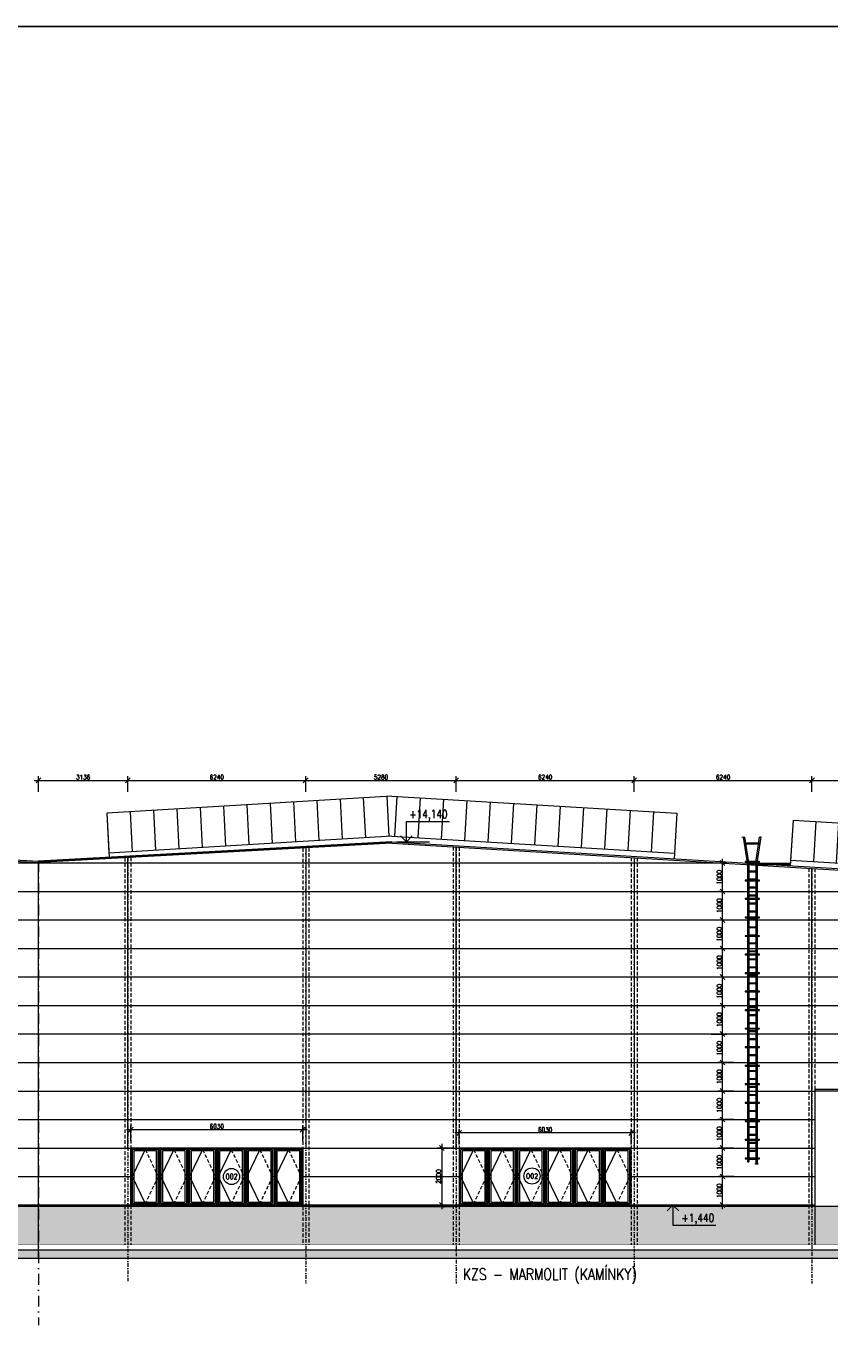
# Model space of a CAD drawing. Header units: millimetres. Extents: x -485339 to 350584, y -2181201 to -313328.
# Tile 23 of 115: x -281744 to -253566, y -976170 to -929891. Entities that reach past the tile are written whole.
import ezdxf
from ezdxf.enums import TextEntityAlignment as Align

# ---------------------------------------------------------------- set-up
doc = ezdxf.new("R2010")
doc.units = ezdxf.units.MM
doc.header["$LTSCALE"] = 10
doc.linetypes.add('DASHDOT', pattern=[25.4, 12.7, -6.35, 0, -6.35])
doc.linetypes.add('ČÁRKOVANÁ', pattern=[19.05, 12.7, -6.35])
doc.layers.get('Defpoints').update_dxf_attribs({"color": 201})
for name, color, linetype, lineweight in [('N_dveře', 10, 'Continuous', 18), ('N_kóty', 10, 'Continuous', 18), ('N_okna', 10, 'Continuous', 18), ('N_popis_fasáda', 212, 'Continuous', 18), ('N_popis_otvory', 10, 'Continuous', 18), ('N_čáry_obv.plášt', 212, 'Continuous', 18), ('N_čáry_plné', 10, 'Continuous', 18), ('N_šrary', 10, 'Continuous', 18), ('St_kóty_výškové', 132, 'Continuous', 18), ('St_sloupy_opláštění_pohled', 25, 'ČÁRKOVANÁ', 18), ('St_čáry_obrys', 5, 'Continuous', 35), ('St_čáry_plné', 250, 'Continuous', 18), ('St_šrafy', 250, 'Continuous', 18)]:
    doc.layers.add(name, color=color, linetype=linetype, lineweight=lineweight)
doc.layers.add('St_plocha_místn', color=140, linetype='Continuous', lineweight=18, plot=False)
doc.styles.add('ROMANS', font='romans.shx', dxfattribs={"width": 0.8})
doc.styles.get("Standard").update_dxf_attribs({"font": 'simplex.shx', "width": 0.8})
doc.dimstyles.new('stavebníM100', dxfattribs={"dimtxt": 165, "dimasz": 170, "dimexe": 150, "dimexo": 100, "dimgap": 30, "dimtad": 1, "dimdec": 0, "dimtxsty": 'Standard', "dimblk": 'OBLIQUE', "dimcen": -2.5, "dimdle": 150, "dimclrd": 256, "dimclre": 256, "dimclrt": 256, "dimadec": 4, "dimazin": 0, "dimtfac": 1, "dimtdec": 0, "dimtmove": 2, "dimatfit": 3, "dimldrblk": 'OBLIQUE', "dimfxl": 400, "dimfxlon": 1, "dimlwd": -1, "dimlwe": -1, "dimarcsym": 0})

# ---------------------------------------------------------------- blocks, each defined once
blk = doc.blocks.new('*U94')
at = {"layer": 'St_čáry_plné'}
for points in [[(-125, 15), (125, 15)], [(-125, -15), (125, -15)]]:
    blk.add_lwpolyline(points, dxfattribs=at)
blk = doc.blocks.new('*U93')
at = {"layer": 'St_čáry_plné'}
for p in [(0, 10360), (0, 10080), (0, 9800), (0, 9520), (0, 9240), (0, 8960), (0, 8680), (0, 8400), (0, 8120), (0, 7840), (0, 7560), (0, 7280), (0, 7000), (0, 6720), (0, 6440), (0, 6160), (0, 5880), (0, 5600), (0, 5320), (0, 5040), (0, 4760), (0, 4480), (0, 4200), (0, 3920), (0, 3640), (0, 3360), (0, 3080), (0, 2800), (0, 2520), (0, 2240), (0, 1960), (0, 1680), (0, 1400), (0, 1120), (0, 840), (0, 560), (0, 280), (0, 0)]:
    blk.add_blockref('*U94', p, dxfattribs=at)
blk = doc.blocks.new('*U96')
at = {"layer": 'St_čáry_plné'}
blk.add_lwpolyline([(-250, -11), (250, -11), (250, 11), (-250, 11)], close=True, dxfattribs=at)
blk = doc.blocks.new('*U95')
at = {"layer": 'St_čáry_plné'}
for p in [(0, 0), (0, -650), (0, -1300), (0, -1950), (0, -2600), (0, -3250), (0, -3900), (0, -4550), (0, -5200), (0, -5850), (0, -6500), (0, -7150), (0, -7800), (0, -8450), (0, -9100), (0, -9750), (0, -10400), (0, -11050)]:
    blk.add_blockref('*U96', p, dxfattribs=at)
blk = doc.blocks.new('*U92')
at = {"layer": 'St_čáry_plné'}
for points in [[(-306, 855), (-257, 862)], [(-175, -40), (-306, 855)], [(-125, -36), (-257, 862)], [(125, -36), (257, 862)], [(175, -40), (306, 855)], [(306, 855), (257, 862)], [(-175, -40), (-175, -10536)], [(-125, -36), (-125, -10536)], [(125, -36), (125, -10590)], [(175, -36), (175, -10590)], [(-175, -10536), (-125, -10536)], [(125, -10590), (175, -10590)]]:
    blk.add_lwpolyline(points, dxfattribs=at)
blk.add_lwpolyline([(111, -10590), (189, -10590), (189, -10619), (111, -10619)], close=True, dxfattribs=at)
for name, p in [('*U95', (0, 639)), ('*U93', (0, -10423))]:
    blk.add_blockref(name, p, dxfattribs=at)
blk = doc.blocks.new('*U1221')
at = {"layer": 'N_okna'}
blk.add_lwpolyline([(0, 0), (-7, -1403)], dxfattribs=at)
blk = doc.blocks.new('*U1220')
at = {"layer": 'N_okna', "rotation": 3.440080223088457}
for p in [(-271561, -957050), (-270742, -957001), (-269924, -956951), (-269105, -956902), (-278927, -957493), (-278109, -957443), (-277290, -957394), (-276472, -957345), (-275653, -957296), (-274835, -957247), (-274016, -957197), (-273198, -957148), (-272379, -957099)]:
    blk.add_blockref('*U1221', p, dxfattribs=at)
blk = doc.blocks.new('*U1223')
at = {"layer": 'N_okna'}
blk.add_lwpolyline([(0, 0), (-7, 1403)], dxfattribs=at)
blk = doc.blocks.new('*U1222')
at = {"layer": 'N_okna', "rotation": 176.5599197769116}
for p in [(-268750, -956902), (-267931, -956951), (-267113, -957001), (-266294, -957050), (-265476, -957099), (-264657, -957148), (-263839, -957197), (-263020, -957247), (-262202, -957296), (-261383, -957345), (-260565, -957394), (-259746, -957443), (-258927, -957493)]:
    blk.add_blockref('*U1223', p, dxfattribs=at)
blk = doc.blocks.new('*U1229')
at = {"layer": 'N_okna'}
blk.add_lwpolyline([(0, 0), (0, -1400)], dxfattribs=at)
blk = doc.blocks.new('*U1228')
at = {"layer": 'N_okna', "rotation": 356.5599197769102}
for p in [(-254850, -957738), (-254052, -957786), (-253253, -957834), (-252455, -957882), (-251656, -957930), (-250858, -957978), (-250059, -958026), (-249260, -958074), (-248462, -958122), (-247663, -958170), (-246865, -958218), (-246066, -958266), (-245268, -958314), (-244469, -958362), (-243671, -958410)]:
    blk.add_blockref('*U1229', p, dxfattribs=at)
blk = doc.blocks.new('*U164')
at = {"color": 0, "linetype": 'ByBlock', "lineweight": -2}
blk.add_line((3, 0), (-7, 0), dxfattribs=at)
for points in [[(0, 0), (0, -6.12), (0, -6.12), (-13, -6.12)], [(1.75, -1.75), (0, 0), (-1.75, -1.75)]]:
    blk.add_lwpolyline(points, dxfattribs=at)
at = {"color": 0, "linetype": 'ByBlock', "lineweight": -2, "style": 'ROMANS', "width": 0.8}
blk.add_attdef('VYSKA', text='', height=2.5, dxfattribs=at).set_placement((-3.45, -2.62), align=Align.TOP_RIGHT)
blk.add_attdef('POPIS_001', text='', height=2.5, dxfattribs=at).set_placement((-12.5, -7.13), align=Align.TOP_LEFT)
blk = doc.blocks.new('*U165')
at = {"color": 0, "linetype": 'ByBlock', "lineweight": -2}
blk.add_line((3, 0), (-7, 0), dxfattribs=at)
for points in [[(0, 0), (0, 6.12), (0, 6.12), (-13, 6.12)], [(1.75, 1.75), (0, 0), (-1.75, 1.75)]]:
    blk.add_lwpolyline(points, dxfattribs=at)
at = {"color": 0, "linetype": 'ByBlock', "lineweight": -2, "style": 'ROMANS', "width": 0.8}
blk.add_attdef('VYSKA', text='', height=2.5, dxfattribs=at).set_placement((-3.45, 9.62), align=Align.TOP_RIGHT)
blk.add_attdef('POPIS_001', text='', height=2.5, dxfattribs=at).set_placement((-12.5, 5.12), align=Align.TOP_LEFT)
blk = doc.blocks.new('G$C93397BA7')
at = {"layer": 'N_okna'}
for p, q in [((1005, 0), (0, 0)), ((0, 0), (0, -2000)), ((2010, 0), (1005, 0)), ((1005, 0), (1005, -2000)), ((1005, -2000), (1005, 0)), ((3015, 0), (2010, 0)), ((2010, 0), (2010, -2000)), ((2010, -2000), (2010, 0)), ((4020, 0), (3015, 0)), ((3015, 0), (3015, -2000)), ((3015, -2000), (3015, 0)), ((5025, 0), (4020, 0)), ((4020, 0), (4020, -2000)), ((4020, -2000), (4020, 0)), ((6030, 0), (5025, 0)), ((5025, 0), (5025, -2000)), ((5025, -2000), (5025, 0)), ((6030, -2000), (6030, 0)), ((502.5, -50), (50.25, -1000)), ((954.75, -50), (50.25, -50)), ((50.25, -50), (50.25, -1950)), ((904.5, -100), (100.5, -100)), ((100.5, -100), (100.5, -1900)), ((904.5, -1900), (904.5, -100)), ((954.75, -1950), (954.75, -50)), ((1507.5, -50), (1055.25, -1000)), ((1959.75, -50), (1055.25, -50)), ((1055.25, -50), (1055.25, -1950)), ((1909.5, -100), (1105.5, -100)), ((1105.5, -100), (1105.5, -1900)), ((1909.5, -1900), (1909.5, -100)), ((1959.75, -1950), (1959.75, -50)), ((2512.5, -50), (2060.25, -1000)), ((2964.75, -50), (2060.25, -50)), ((2060.25, -50), (2060.25, -1950)), ((2914.5, -100), (2110.5, -100)), ((2110.5, -100), (2110.5, -1900)), ((2914.5, -1900), (2914.5, -100)), ((2964.75, -1950), (2964.75, -50)), ((3517.5, -50), (3065.25, -1000)), ((3969.75, -50), (3065.25, -50)), ((3065.25, -50), (3065.25, -1950)), ((3919.5, -100), (3115.5, -100)), ((3115.5, -100), (3115.5, -1900)), ((3919.5, -1900), (3919.5, -100)), ((3969.75, -1950), (3969.75, -50)), ((4522.5, -50), (4070.25, -1000)), ((4974.75, -50), (4070.25, -50)), ((4070.25, -50), (4070.25, -1950)), ((4924.5, -100), (4120.5, -100)), ((4120.5, -100), (4120.5, -1900)), ((4924.5, -1900), (4924.5, -100)), ((4974.75, -1950), (4974.75, -50)), ((5527.5, -50), (5075.25, -1000)), ((5979.75, -50), (5075.25, -50)), ((5075.25, -50), (5075.25, -1950)), ((5929.5, -100), (5125.5, -100)), ((5125.5, -100), (5125.5, -1900)), ((5929.5, -1900), (5929.5, -100)), ((5979.75, -1950), (5979.75, -50)), ((50.25, -1000), (502.5, -1950)), ((1055.25, -1000), (1507.5, -1950)), ((2060.25, -1000), (2512.5, -1950)), ((3065.25, -1000), (3517.5, -1950)), ((4070.25, -1000), (4522.5, -1950)), ((5075.25, -1000), (5527.5, -1950)), ((0, -2000), (1005, -2000)), ((50.25, -1950), (954.75, -1950)), ((100.5, -1900), (904.5, -1900)), ((1005, -2000), (2010, -2000)), ((1055.25, -1950), (1959.75, -1950)), ((1105.5, -1900), (1909.5, -1900)), ((2010, -2000), (3015, -2000)), ((2060.25, -1950), (2964.75, -1950)), ((2110.5, -1900), (2914.5, -1900)), ((3015, -2000), (4020, -2000)), ((3065.25, -1950), (3969.75, -1950)), ((3115.5, -1900), (3919.5, -1900)), ((4020, -2000), (5025, -2000)), ((4070.25, -1950), (4974.75, -1950)), ((4120.5, -1900), (4924.5, -1900)), ((5025, -2000), (6030, -2000)), ((5075.25, -1950), (5979.75, -1950)), ((5125.5, -1900), (5929.5, -1900))]:
    blk.add_line(p, q, dxfattribs=at)
at = {"layer": 'N_okna', "linetype": 'ČÁRKOVANÁ'}
for p, q in [((502.5, -50), (954.75, -1000)), ((1507.5, -50), (1959.75, -1000)), ((2512.5, -50), (2964.75, -1000)), ((3517.5, -50), (3969.75, -1000)), ((4522.5, -50), (4974.75, -1000)), ((5527.5, -50), (5979.75, -1000)), ((954.75, -1000), (502.5, -1950)), ((1959.75, -1000), (1507.5, -1950)), ((2964.75, -1000), (2512.5, -1950)), ((3969.75, -1000), (3517.5, -1950)), ((4974.75, -1000), (4522.5, -1950)), ((5979.75, -1000), (5527.5, -1950))]:
    blk.add_line(p, q, dxfattribs=at)
blk = doc.blocks.new('_OBLIQUE')
at = {"color": 0, "linetype": 'ByBlock'}
blk.add_line((-0.5, -0.5), (0.5, 0.5), dxfattribs=at)
blk = doc.blocks.new('*D2186')
at = {"layer": 'Defpoints', "color": 0, "transparency": 16777216}
for p in [(-278185, -956341), (-281321, -959176), (-278185, -959049)]:
    blk.add_point(p, dxfattribs=at)
at = {"layer": 'N_popis_fasáda', "transparency": 16777216}
for p, q in [((-281471, -956341), (-278035, -956341)), ((-281321, -956741), (-281321, -956191)), ((-278185, -956741), (-278185, -956191))]:
    blk.add_line(p, q, dxfattribs=at)
at = {"layer": 'N_popis_fasáda', "linetype": 'ByBlock', "transparency": 16777216, "xscale": 170, "yscale": 170, "zscale": 170, "rotation": 180}
blk.add_blockref('_OBLIQUE', (-281321, -956341), dxfattribs=at)
at = {"layer": 'N_popis_fasáda', "linetype": 'ByBlock', "transparency": 16777216, "xscale": 170, "yscale": 170, "zscale": 170}
blk.add_blockref('_OBLIQUE', (-278185, -956341), dxfattribs=at)
at = {"layer": 'N_popis_fasáda', "transparency": 16777216, "insert": (-279753, -956229), "char_height": 165, "attachment_point": 5}
blk.add_mtext('3136', dxfattribs=at)
blk = doc.blocks.new('*D2187')
at = {"layer": 'Defpoints', "color": 0, "transparency": 16777216}
for p in [(-271945, -956341), (-271945, -958710), (-278185, -959049)]:
    blk.add_point(p, dxfattribs=at)
at = {"layer": 'N_popis_fasáda', "transparency": 16777216}
for p, q in [((-278335, -956341), (-271795, -956341)), ((-278185, -956741), (-278185, -956191)), ((-271945, -956741), (-271945, -956191))]:
    blk.add_line(p, q, dxfattribs=at)
at = {"layer": 'N_popis_fasáda', "linetype": 'ByBlock', "transparency": 16777216, "xscale": 170, "yscale": 170, "zscale": 170, "rotation": 180}
blk.add_blockref('_OBLIQUE', (-278185, -956341), dxfattribs=at)
at = {"layer": 'N_popis_fasáda', "linetype": 'ByBlock', "transparency": 16777216, "xscale": 170, "yscale": 170, "zscale": 170}
blk.add_blockref('_OBLIQUE', (-271945, -956341), dxfattribs=at)
at = {"layer": 'N_popis_fasáda', "transparency": 16777216, "insert": (-275065, -956229), "char_height": 165, "attachment_point": 5}
blk.add_mtext('6240', dxfattribs=at)
blk = doc.blocks.new('*D2188')
at = {"layer": 'Defpoints', "color": 0, "transparency": 16777216}
for p in [(-266665, -956341), (-271945, -958710), (-266665, -958680)]:
    blk.add_point(p, dxfattribs=at)
at = {"layer": 'N_popis_fasáda', "transparency": 16777216}
for p, q in [((-272095, -956341), (-266515, -956341)), ((-271945, -956741), (-271945, -956191)), ((-266665, -956741), (-266665, -956191))]:
    blk.add_line(p, q, dxfattribs=at)
at = {"layer": 'N_popis_fasáda', "linetype": 'ByBlock', "transparency": 16777216, "xscale": 170, "yscale": 170, "zscale": 170, "rotation": 180}
blk.add_blockref('_OBLIQUE', (-271945, -956341), dxfattribs=at)
at = {"layer": 'N_popis_fasáda', "linetype": 'ByBlock', "transparency": 16777216, "xscale": 170, "yscale": 170, "zscale": 170}
blk.add_blockref('_OBLIQUE', (-266665, -956341), dxfattribs=at)
at = {"layer": 'N_popis_fasáda', "transparency": 16777216, "insert": (-269305, -956229), "char_height": 165, "attachment_point": 5}
blk.add_mtext('5280', dxfattribs=at)
blk = doc.blocks.new('*D2189')
at = {"layer": 'Defpoints', "color": 0, "transparency": 16777216}
for p in [(-260425, -956341), (-266665, -958680), (-260425, -959056)]:
    blk.add_point(p, dxfattribs=at)
at = {"layer": 'N_popis_fasáda', "transparency": 16777216}
for p, q in [((-266815, -956341), (-260275, -956341)), ((-266665, -956741), (-266665, -956191)), ((-260425, -956741), (-260425, -956191))]:
    blk.add_line(p, q, dxfattribs=at)
at = {"layer": 'N_popis_fasáda', "linetype": 'ByBlock', "transparency": 16777216, "xscale": 170, "yscale": 170, "zscale": 170, "rotation": 180}
blk.add_blockref('_OBLIQUE', (-266665, -956341), dxfattribs=at)
at = {"layer": 'N_popis_fasáda', "linetype": 'ByBlock', "transparency": 16777216, "xscale": 170, "yscale": 170, "zscale": 170}
blk.add_blockref('_OBLIQUE', (-260425, -956341), dxfattribs=at)
at = {"layer": 'N_popis_fasáda', "transparency": 16777216, "insert": (-263545, -956229), "char_height": 165, "attachment_point": 5}
blk.add_mtext('6240', dxfattribs=at)
blk = doc.blocks.new('*D2190')
at = {"layer": 'Defpoints', "color": 0, "transparency": 16777216}
for p in [(-254185, -956341), (-260425, -959056), (-254185, -959431)]:
    blk.add_point(p, dxfattribs=at)
at = {"layer": 'N_popis_fasáda', "transparency": 16777216}
for p, q in [((-260575, -956341), (-254035, -956341)), ((-260425, -956741), (-260425, -956191)), ((-254185, -956741), (-254185, -956191))]:
    blk.add_line(p, q, dxfattribs=at)
at = {"layer": 'N_popis_fasáda', "linetype": 'ByBlock', "transparency": 16777216, "xscale": 170, "yscale": 170, "zscale": 170, "rotation": 180}
blk.add_blockref('_OBLIQUE', (-260425, -956341), dxfattribs=at)
at = {"layer": 'N_popis_fasáda', "linetype": 'ByBlock', "transparency": 16777216, "xscale": 170, "yscale": 170, "zscale": 170}
blk.add_blockref('_OBLIQUE', (-254185, -956341), dxfattribs=at)
at = {"layer": 'N_popis_fasáda', "transparency": 16777216, "insert": (-257305, -956229), "char_height": 165, "attachment_point": 5}
blk.add_mtext('6240', dxfattribs=at)
blk = doc.blocks.new('*D2191')
at = {"layer": 'Defpoints', "color": 0, "transparency": 16777216}
for p in [(-248565, -956341), (-254185, -959431), (-248565, -959768)]:
    blk.add_point(p, dxfattribs=at)
at = {"layer": 'N_popis_fasáda', "transparency": 16777216}
for p, q in [((-254335, -956341), (-248415, -956341)), ((-254185, -956741), (-254185, -956191)), ((-248565, -956741), (-248565, -956191))]:
    blk.add_line(p, q, dxfattribs=at)
at = {"layer": 'N_popis_fasáda', "linetype": 'ByBlock', "transparency": 16777216, "xscale": 170, "yscale": 170, "zscale": 170, "rotation": 180}
blk.add_blockref('_OBLIQUE', (-254185, -956341), dxfattribs=at)
at = {"layer": 'N_popis_fasáda', "linetype": 'ByBlock', "transparency": 16777216, "xscale": 170, "yscale": 170, "zscale": 170}
blk.add_blockref('_OBLIQUE', (-248565, -956341), dxfattribs=at)
at = {"layer": 'N_popis_fasáda', "transparency": 16777216, "insert": (-251375, -956229), "char_height": 165, "attachment_point": 5}
blk.add_mtext('5620', dxfattribs=at)
blk = doc.blocks.new('*D2195')
at = {"layer": 'Defpoints', "color": 0, "transparency": 16777216}
for p in [(-257325, -970239), (-254080, -970239), (-254080, -971239)]:
    blk.add_point(p, dxfattribs=at)
at = {"layer": 'N_popis_fasáda', "transparency": 16777216}
for p, q in [((-256925, -970239), (-257475, -970239)), ((-257325, -971389), (-257325, -970089)), ((-256925, -971239), (-257475, -971239))]:
    blk.add_line(p, q, dxfattribs=at)
at = {"layer": 'N_popis_fasáda', "linetype": 'ByBlock', "transparency": 16777216, "xscale": 170, "yscale": 170, "zscale": 170}
for p, rotation in [((-257325, -970239), 90), ((-257325, -971239), 270)]:
    blk.add_blockref('_OBLIQUE', p, dxfattribs=dict(at, rotation=rotation))
at = {"layer": 'N_popis_fasáda', "transparency": 16777216, "insert": (-257437, -970739), "char_height": 165, "attachment_point": 5, "rotation": 90}
blk.add_mtext('1000', dxfattribs=at)
blk = doc.blocks.new('*D2196')
at = {"layer": 'Defpoints', "color": 0, "transparency": 16777216}
for p in [(-257325, -969239), (-254080, -969239), (-254080, -970239)]:
    blk.add_point(p, dxfattribs=at)
at = {"layer": 'N_popis_fasáda', "transparency": 16777216}
for p, q in [((-257325, -970389), (-257325, -969089)), ((-256925, -969239), (-257475, -969239)), ((-256925, -970239), (-257475, -970239))]:
    blk.add_line(p, q, dxfattribs=at)
at = {"layer": 'N_popis_fasáda', "linetype": 'ByBlock', "transparency": 16777216, "xscale": 170, "yscale": 170, "zscale": 170}
for p, rotation in [((-257325, -969239), 90), ((-257325, -970239), 270)]:
    blk.add_blockref('_OBLIQUE', p, dxfattribs=dict(at, rotation=rotation))
at = {"layer": 'N_popis_fasáda', "transparency": 16777216, "insert": (-257437, -969739), "char_height": 165, "attachment_point": 5, "rotation": 90}
blk.add_mtext('1000', dxfattribs=at)
blk = doc.blocks.new('*D2197')
at = {"layer": 'Defpoints', "color": 0, "transparency": 16777216}
for p in [(-257381, -959239), (-257325, -959239), (-257325, -960239)]:
    blk.add_point(p, dxfattribs=at)
at = {"layer": 'N_popis_fasáda', "transparency": 16777216}
for p, q in [((-257325, -960389), (-257325, -959089)), ((-257325, -959239), (-257175, -959239)), ((-257425, -960239), (-257475, -960239))]:
    blk.add_line(p, q, dxfattribs=at)
at = {"layer": 'N_popis_fasáda', "linetype": 'ByBlock', "transparency": 16777216, "xscale": 170, "yscale": 170, "zscale": 170}
for p, rotation in [((-257325, -959239), 90), ((-257325, -960239), 270)]:
    blk.add_blockref('_OBLIQUE', p, dxfattribs=dict(at, rotation=rotation))
at = {"layer": 'N_popis_fasáda', "transparency": 16777216, "insert": (-257437, -959739), "char_height": 165, "attachment_point": 5, "rotation": 90}
blk.add_mtext('1000', dxfattribs=at)
blk = doc.blocks.new('*D2247')
at = {"layer": 'Defpoints', "color": 0, "transparency": 16777216}
for p in [(-266560, -968711), (-266560, -969239), (-260530, -969239)]:
    blk.add_point(p, dxfattribs=at)
at = {"layer": 'N_kóty', "transparency": 16777216}
for p, q in [((-266560, -969111), (-266560, -968561)), ((-260530, -969111), (-260530, -968561)), ((-260380, -968711), (-266710, -968711))]:
    blk.add_line(p, q, dxfattribs=at)
at = {"layer": 'N_kóty', "linetype": 'ByBlock', "transparency": 16777216, "xscale": 170, "yscale": 170, "zscale": 170, "rotation": 180}
blk.add_blockref('_OBLIQUE', (-266560, -968711), dxfattribs=at)
at = {"layer": 'N_kóty', "linetype": 'ByBlock', "transparency": 16777216, "xscale": 170, "yscale": 170, "zscale": 170}
blk.add_blockref('_OBLIQUE', (-260530, -968711), dxfattribs=at)
at = {"layer": 'N_kóty', "transparency": 16777216, "insert": (-263545, -968599), "char_height": 165, "attachment_point": 5}
blk.add_mtext('6030', dxfattribs=at)
blk = doc.blocks.new('*D2248')
at = {"layer": 'Defpoints', "color": 0, "transparency": 16777216}
for p in [(-264545, -969239), (-267172, -971239), (-264545, -971239)]:
    blk.add_point(p, dxfattribs=at)
at = {"layer": 'N_kóty', "transparency": 16777216}
for p, q in [((-267172, -969089), (-267172, -971389)), ((-266772, -969239), (-267322, -969239)), ((-266772, -971239), (-267322, -971239))]:
    blk.add_line(p, q, dxfattribs=at)
at = {"layer": 'N_kóty', "linetype": 'ByBlock', "transparency": 16777216, "xscale": 170, "yscale": 170, "zscale": 170}
for p, rotation in [((-267172, -969239), 90), ((-267172, -971239), 270)]:
    blk.add_blockref('_OBLIQUE', p, dxfattribs=dict(at, rotation=rotation))
at = {"layer": 'N_kóty', "transparency": 16777216, "insert": (-267285, -970239), "char_height": 165, "attachment_point": 5, "rotation": 90}
blk.add_mtext('2000', dxfattribs=at)
blk = doc.blocks.new('*D2249')
at = {"layer": 'Defpoints', "color": 0, "transparency": 16777216}
for p in [(-272050, -968593), (-278080, -969239), (-272050, -969239)]:
    blk.add_point(p, dxfattribs=at)
at = {"layer": 'N_kóty', "transparency": 16777216}
for p, q in [((-278230, -968593), (-271900, -968593)), ((-278080, -968993), (-278080, -968443)), ((-272050, -968993), (-272050, -968443))]:
    blk.add_line(p, q, dxfattribs=at)
at = {"layer": 'N_kóty', "linetype": 'ByBlock', "transparency": 16777216, "xscale": 170, "yscale": 170, "zscale": 170, "rotation": 180}
blk.add_blockref('_OBLIQUE', (-278080, -968593), dxfattribs=at)
at = {"layer": 'N_kóty', "linetype": 'ByBlock', "transparency": 16777216, "xscale": 170, "yscale": 170, "zscale": 170}
blk.add_blockref('_OBLIQUE', (-272050, -968593), dxfattribs=at)
at = {"layer": 'N_kóty', "transparency": 16777216, "insert": (-275065, -968480), "char_height": 165, "attachment_point": 5}
blk.add_mtext('6030', dxfattribs=at)
blk = doc.blocks.new('*D2618')
at = {"layer": 'Defpoints', "color": 0, "transparency": 16777216}
for p in [(-257325, -968239), (-254080, -968239), (-254080, -969239)]:
    blk.add_point(p, dxfattribs=at)
at = {"layer": 'N_popis_fasáda', "transparency": 16777216}
for p, q in [((-257325, -969389), (-257325, -968089)), ((-256925, -968239), (-257475, -968239)), ((-256925, -969239), (-257475, -969239))]:
    blk.add_line(p, q, dxfattribs=at)
at = {"layer": 'N_popis_fasáda', "linetype": 'ByBlock', "transparency": 16777216, "xscale": 170, "yscale": 170, "zscale": 170}
for p, rotation in [((-257325, -968239), 90), ((-257325, -969239), 270)]:
    blk.add_blockref('_OBLIQUE', p, dxfattribs=dict(at, rotation=rotation))
at = {"layer": 'N_popis_fasáda', "transparency": 16777216, "insert": (-257437, -968739), "char_height": 165, "attachment_point": 5, "rotation": 90}
blk.add_mtext('1000', dxfattribs=at)
blk = doc.blocks.new('*D2619')
at = {"layer": 'Defpoints', "color": 0, "transparency": 16777216}
for p in [(-257325, -967239), (-254290, -967239), (-254080, -968239)]:
    blk.add_point(p, dxfattribs=at)
at = {"layer": 'N_popis_fasáda', "transparency": 16777216}
for p, q in [((-256925, -967239), (-257475, -967239)), ((-257325, -968389), (-257325, -967089)), ((-256925, -968239), (-257475, -968239))]:
    blk.add_line(p, q, dxfattribs=at)
at = {"layer": 'N_popis_fasáda', "linetype": 'ByBlock', "transparency": 16777216, "xscale": 170, "yscale": 170, "zscale": 170}
for p, rotation in [((-257325, -967239), 90), ((-257325, -968239), 270)]:
    blk.add_blockref('_OBLIQUE', p, dxfattribs=dict(at, rotation=rotation))
at = {"layer": 'N_popis_fasáda', "transparency": 16777216, "insert": (-257437, -967739), "char_height": 165, "attachment_point": 5, "rotation": 90}
blk.add_mtext('1000', dxfattribs=at)
blk = doc.blocks.new('*D2620')
at = {"layer": 'Defpoints', "color": 0, "transparency": 16777216}
for p in [(-257325, -966239), (-254290, -966239), (-254290, -967239)]:
    blk.add_point(p, dxfattribs=at)
at = {"layer": 'N_popis_fasáda', "transparency": 16777216}
for p, q in [((-256925, -966239), (-257475, -966239)), ((-257325, -967389), (-257325, -966089)), ((-256925, -967239), (-257475, -967239))]:
    blk.add_line(p, q, dxfattribs=at)
at = {"layer": 'N_popis_fasáda', "linetype": 'ByBlock', "transparency": 16777216, "xscale": 170, "yscale": 170, "zscale": 170}
for p, rotation in [((-257325, -966239), 90), ((-257325, -967239), 270)]:
    blk.add_blockref('_OBLIQUE', p, dxfattribs=dict(at, rotation=rotation))
at = {"layer": 'N_popis_fasáda', "transparency": 16777216, "insert": (-257437, -966739), "char_height": 165, "attachment_point": 5, "rotation": 90}
blk.add_mtext('1000', dxfattribs=at)
blk = doc.blocks.new('*D2621')
at = {"layer": 'Defpoints', "color": 0, "transparency": 16777216}
for p in [(-261763, -965239), (-257325, -965239), (-254290, -966239)]:
    blk.add_point(p, dxfattribs=at)
at = {"layer": 'N_popis_fasáda', "transparency": 16777216}
for p, q in [((-257725, -965239), (-257175, -965239)), ((-257325, -966389), (-257325, -965089)), ((-256925, -966239), (-257475, -966239))]:
    blk.add_line(p, q, dxfattribs=at)
at = {"layer": 'N_popis_fasáda', "linetype": 'ByBlock', "transparency": 16777216, "xscale": 170, "yscale": 170, "zscale": 170}
for p, rotation in [((-257325, -965239), 90), ((-257325, -966239), 270)]:
    blk.add_blockref('_OBLIQUE', p, dxfattribs=dict(at, rotation=rotation))
at = {"layer": 'N_popis_fasáda', "transparency": 16777216, "insert": (-257437, -965739), "char_height": 165, "attachment_point": 5, "rotation": 90}
blk.add_mtext('1000', dxfattribs=at)
blk = doc.blocks.new('*D2622')
at = {"layer": 'Defpoints', "color": 0, "transparency": 16777216}
for p in [(-261763, -964239), (-257325, -964239), (-261763, -965239)]:
    blk.add_point(p, dxfattribs=at)
at = {"layer": 'N_popis_fasáda', "transparency": 16777216}
for p, q in [((-257725, -964239), (-257175, -964239)), ((-257325, -965389), (-257325, -964089)), ((-257725, -965239), (-257175, -965239))]:
    blk.add_line(p, q, dxfattribs=at)
at = {"layer": 'N_popis_fasáda', "linetype": 'ByBlock', "transparency": 16777216, "xscale": 170, "yscale": 170, "zscale": 170}
for p, rotation in [((-257325, -964239), 90), ((-257325, -965239), 270)]:
    blk.add_blockref('_OBLIQUE', p, dxfattribs=dict(at, rotation=rotation))
at = {"layer": 'N_popis_fasáda', "transparency": 16777216, "insert": (-257437, -964739), "char_height": 165, "attachment_point": 5, "rotation": 90}
blk.add_mtext('1000', dxfattribs=at)
blk = doc.blocks.new('*D2623')
at = {"layer": 'Defpoints', "color": 0, "transparency": 16777216}
for p in [(-261763, -963239), (-257325, -963239), (-261763, -964239)]:
    blk.add_point(p, dxfattribs=at)
at = {"layer": 'N_popis_fasáda', "transparency": 16777216}
for p, q in [((-257725, -963239), (-257175, -963239)), ((-257325, -964389), (-257325, -963089)), ((-257725, -964239), (-257175, -964239))]:
    blk.add_line(p, q, dxfattribs=at)
at = {"layer": 'N_popis_fasáda', "linetype": 'ByBlock', "transparency": 16777216, "xscale": 170, "yscale": 170, "zscale": 170}
for p, rotation in [((-257325, -963239), 90), ((-257325, -964239), 270)]:
    blk.add_blockref('_OBLIQUE', p, dxfattribs=dict(at, rotation=rotation))
at = {"layer": 'N_popis_fasáda', "transparency": 16777216, "insert": (-257437, -963739), "char_height": 165, "attachment_point": 5, "rotation": 90}
blk.add_mtext('1000', dxfattribs=at)
blk = doc.blocks.new('*D2624')
at = {"layer": 'Defpoints', "color": 0, "transparency": 16777216}
for p in [(-261763, -962239), (-257325, -962239), (-261763, -963239)]:
    blk.add_point(p, dxfattribs=at)
at = {"layer": 'N_popis_fasáda', "transparency": 16777216}
for p, q in [((-257325, -963389), (-257325, -962089)), ((-257725, -962239), (-257175, -962239)), ((-257725, -963239), (-257175, -963239))]:
    blk.add_line(p, q, dxfattribs=at)
at = {"layer": 'N_popis_fasáda', "linetype": 'ByBlock', "transparency": 16777216, "xscale": 170, "yscale": 170, "zscale": 170}
for p, rotation in [((-257325, -962239), 90), ((-257325, -963239), 270)]:
    blk.add_blockref('_OBLIQUE', p, dxfattribs=dict(at, rotation=rotation))
at = {"layer": 'N_popis_fasáda', "transparency": 16777216, "insert": (-257437, -962739), "char_height": 165, "attachment_point": 5, "rotation": 90}
blk.add_mtext('1000', dxfattribs=at)
blk = doc.blocks.new('*D2625')
at = {"layer": 'Defpoints', "color": 0, "transparency": 16777216}
for p in [(-261763, -961239), (-257325, -961239), (-261763, -962239)]:
    blk.add_point(p, dxfattribs=at)
at = {"layer": 'N_popis_fasáda', "transparency": 16777216}
for p, q in [((-257325, -962389), (-257325, -961089)), ((-257725, -961239), (-257175, -961239)), ((-257725, -962239), (-257175, -962239))]:
    blk.add_line(p, q, dxfattribs=at)
at = {"layer": 'N_popis_fasáda', "linetype": 'ByBlock', "transparency": 16777216, "xscale": 170, "yscale": 170, "zscale": 170}
for p, rotation in [((-257325, -961239), 90), ((-257325, -962239), 270)]:
    blk.add_blockref('_OBLIQUE', p, dxfattribs=dict(at, rotation=rotation))
at = {"layer": 'N_popis_fasáda', "transparency": 16777216, "insert": (-257437, -961739), "char_height": 165, "attachment_point": 5, "rotation": 90}
blk.add_mtext('1000', dxfattribs=at)
blk = doc.blocks.new('*D2626')
at = {"layer": 'Defpoints', "color": 0, "transparency": 16777216}
for p in [(-257325, -960239), (-257325, -960239), (-261763, -961239)]:
    blk.add_point(p, dxfattribs=at)
at = {"layer": 'N_popis_fasáda', "transparency": 16777216}
for p, q in [((-257325, -961389), (-257325, -960089)), ((-257225, -960239), (-257175, -960239)), ((-257725, -961239), (-257175, -961239))]:
    blk.add_line(p, q, dxfattribs=at)
at = {"layer": 'N_popis_fasáda', "linetype": 'ByBlock', "transparency": 16777216, "xscale": 170, "yscale": 170, "zscale": 170}
for p, rotation in [((-257325, -960239), 90), ((-257325, -961239), 270)]:
    blk.add_blockref('_OBLIQUE', p, dxfattribs=dict(at, rotation=rotation))
at = {"layer": 'N_popis_fasáda', "transparency": 16777216, "insert": (-257437, -960739), "char_height": 165, "attachment_point": 5, "rotation": 90}
blk.add_mtext('1000', dxfattribs=at)

msp = doc.modelspace()

# ---------------------------------------------------------------- hatches: boundary and pattern name
at = {"layer": 'N_šrary'}
h = msp.add_hatch(dxfattribs=at)
h.set_pattern_fill('AR-SAND', color=256, scale=5)
h.paths.add_polyline_path([(-247600, -971288.5), (-284425, -971288.5), (-284425, -972638.5), (-251701.1, -972638.5), (-251353.6, -972638.5), (-250542.8, -972638.5), (-247600, -972638.5)])
h.paths.add_polyline_path([(-251180.6, -971451.3), (-249833.4, -971451.3), (-249833.4, -971940.8), (-251180.6, -971940.8)], flags=16)
at = {"layer": 'St_šrafy'}
h = msp.add_hatch(color=256, dxfattribs=at)
h.dxf.hatch_style = 1
h.paths.add_polyline_path([(-307896.1, -972813.5), (-237074.4, -972813.5), (-237074.4, -973113.5), (-307896.1, -973113.5)])

# ---------------------------------------------------------------- linework, layer by layer
at = {"layer": 'Defpoints'}
msp.add_lwpolyline([(-480994, -929890.9), (286897.8, -929890.9), (286897.8, -1189933.9), (-480994, -1189933.9)], close=True, dxfattribs=at)
at = {"layer": 'N_dveře'}
msp.add_lwpolyline([(-278065, -971238.5), (-278065, -971238.5), (-278065, -969238.5), (-278065, -969238.5)], close=True, dxfattribs=at)
at = {"layer": 'N_okna'}
for points in [[(-278080, -969238.5), (-272050, -969238.5), (-272050, -971238.5), (-278080, -971238.5)], [(-278065, -971238.5), (-272065, -971238.5), (-272065, -969238.5), (-278065, -969238.5)]]:
    msp.add_lwpolyline(points, close=True, dxfattribs=at)
at = {"layer": 'N_popis_otvory'}
for centre in [(-274548, -970238.8), (-264006.5, -970219.7)]:
    msp.add_circle(centre, 283.2, dxfattribs=at)
at = {"layer": 'N_čáry_obv.plášt'}
for points in [[(-271945, -958710.4), (-271945, -969238.5)], [(-266665, -969238.5), (-266665, -958680.4)], [(-284680.4, -959238.5), (-257380.6, -959238.5)], [(-278185, -969238.5), (-278185, -959049.2)], [(-260425, -959049.2), (-260425, -969238.5)], [(-254185, -971238.5), (-254185, -959430.6)], [(-284680.4, -960238.5), (-240745.3, -960238.5)], [(-284680.4, -961238.5), (-238845, -961238.5)], [(-284680.4, -962238.5), (-238845, -962238.5)], [(-284680.4, -963238.5), (-238845, -963238.5)], [(-284680.4, -964238.5), (-238845, -964238.5)], [(-284680.4, -965238.5), (-238845, -965238.5)], [(-284680.4, -966238.5), (-238845, -966238.5)], [(-284680.4, -967238.5), (-254080, -967238.5)], [(-284680.4, -968238.5), (-254080, -968238.5)], [(-284680.4, -969238.5), (-254080, -969238.5)], [(-284680.4, -970238.5), (-278080, -970238.5)], [(-272050, -970238.5), (-266545, -970238.5)], [(-260545, -970238.5), (-254080, -970238.5)], [(-284680.4, -971238.5), (-254080, -971238.5)]]:
    msp.add_lwpolyline(points, dxfattribs=at)
at = {"layer": 'N_čáry_obv.plášt', "linetype": 'DASHDOT', "ltscale": 3}
msp.add_lwpolyline([(-281315.1, -959176.1), (-281315.1, -975447.4)], dxfattribs=at)
at = {"layer": 'N_čáry_plné'}
for points in [[(-268927.5, -958494.3), (-281320.6, -959176.1)], [(-268927.6, -958544.4), (-281317.9, -959226)], [(-268927.6, -958544.4), (-238650, -960364.5)], [(-268927.5, -958494.3), (-238650, -960314.4)], [(-254080, -967178.5), (-238250, -967178.5)], [(-254080, -967228.5), (-238250, -967228.5)], [(-271840, -971288.5), (-290770, -971288.5)], [(-266770, -971238.5), (-271840, -971238.5)], [(-271840, -971288.5), (-266770, -971288.5)], [(-247600, -971288.5), (-266770, -971288.5)]]:
    msp.add_lwpolyline(points, dxfattribs=at)
at = {"layer": 'St_plocha_místn'}
msp.add_lwpolyline([(-281315.1, -973113.5), (-281320.6, -959176.1), (-268927.5, -958494.3)], dxfattribs=at)
at = {"layer": 'St_sloupy_opláštění_pohled'}
for points in [[(-272050, -958716.2), (-272050, -972635.9)], [(-271840, -958704.6), (-271840, -972635.9)], [(-266770, -958674.1), (-266770, -972635.9)], [(-266560, -958686.7), (-266560, -972635.9)], [(-278290, -959059.5), (-278290, -972635.9)], [(-278080, -959047.9), (-278080, -972635.9)], [(-260530, -959049.2), (-260530, -972638.5)], [(-260320, -959061.8), (-260320, -972638.5)], [(-254290, -959424.3), (-254290, -972638.5)], [(-254080, -959437), (-254080, -972638.5)]]:
    msp.add_lwpolyline(points, dxfattribs=at)
at = {"layer": 'St_sloupy_opláštění_pohled', "linetype": 'DASHDOT'}
for points in [[(-271945, -958710.4), (-271945, -973992.2)], [(-266665, -958680.4), (-266665, -973992.2)], [(-278185, -959049.2), (-278185, -973992.2)], [(-260425, -959049.2), (-260425, -973992.2)], [(-254185, -959430.6), (-254185, -973992.2)]]:
    msp.add_lwpolyline(points, dxfattribs=at)
at = {"layer": 'St_čáry_obrys', "const_width": 10}
msp.add_lwpolyline([(-307896.1, -972638.5), (-237074.4, -972638.5)], dxfattribs=at)
at = {"layer": 'St_čáry_plné'}
for points in [[(-268927.5, -956891.4), (-278927.5, -957492.6)], [(-268927.5, -956891.4), (-258927.5, -957492.6)], [(-278927.5, -957492.6), (-278843.2, -959039.8)], [(-258927.5, -957492.6), (-259014.5, -959090.2)], [(-254850.3, -957737.7), (-254946.3, -959334.8)], [(-254850.3, -957737.7), (-242966, -958452.1)], [(-268927.5, -958296.5), (-278851.2, -958893.1)], [(-268927.5, -958296.5), (-259003.8, -958893.1)], [(-256649.7, -958331.4), (-256600.2, -958324.1)], [(-293708.2, -958494.3), (-281315.1, -959176.1)], [(-293708.1, -958544.4), (-281317.9, -959226)], [(-256468.3, -959243.3), (-254940.8, -959243.3)], [(-256468.3, -959293.3), (-254943.8, -959293.3)], [(-254934.3, -959135.1), (-243050, -959849.5)], [(-254080, -967178.5), (-254080, -972638.5)], [(-271840, -971238.5), (-290770, -971238.5)], [(-254080, -971238.5), (-266770, -971238.5)]]:
    msp.add_lwpolyline(points, dxfattribs=at)
at = {"layer": 'St_šrafy'}
msp.add_lwpolyline([(-307896.1, -972813.5), (-237074.4, -972813.5), (-237074.4, -973113.5), (-307896.1, -973113.5)], close=True, dxfattribs=at)

# ---------------------------------------------------------------- block references
at = {"layer": 'N_okna'}
for name, p in [('*U1220', (0, 0)), ('*U1222', (0, 0)), ('*U1228', (0, 0)), ('G$C93397BA7', (-278080, -969238.5)), ('G$C93397BA7', (-266560, -969238.5))]:
    msp.add_blockref(name, p, dxfattribs=at)
at = {"layer": 'St_kóty_výškové'}
ref = msp.add_blockref('*U165', (-268412.2, -958494.3), dxfattribs=dict(at, xscale=-115.8301158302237, yscale=115.8301158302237, zscale=115.8301158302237))
ref.add_attrib('VYSKA', '+14,140', dxfattribs={"layer": '0', "color": 0, "linetype": 'ByBlock', "lineweight": -2, "height": 289.58, "style": 'ROMANS', "width": 0.8}).set_placement((-266964.5, -957379.5), align=Align.TOP_RIGHT)
ref = msp.add_blockref('*U164', (-259061.9, -971238.5), dxfattribs=dict(at, xscale=-115.8301158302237, yscale=115.8301158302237, zscale=115.8301158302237))
ref.add_attrib('VYSKA', '+1,440', dxfattribs={"layer": '0', "color": 0, "linetype": 'ByBlock', "lineweight": -2, "height": 289.58, "style": 'ROMANS', "width": 0.8}).set_placement((-257614.1, -971542.6), align=Align.TOP_RIGHT)
at = {"layer": 'St_čáry_plné'}
msp.add_blockref('*U92', (-256277.8, -959190.1), dxfattribs=at)

# ---------------------------------------------------------------- texts
at = {"layer": 'N_popis_fasáda', "width": 0.8}
msp.add_text('KZS - MARMOLIT (KAMÍNKY)', height=400, dxfattribs=at).set_placement((-266435, -973867.3))
at = {"layer": 'N_popis_otvory', "width": 0.8}
for p in [(-274548, -970238.8), (-264006.5, -970219.7)]:
    msp.add_text('O02', height=180, dxfattribs=at).set_placement(p, align=Align.MIDDLE_CENTER)

# ---------------------------------------------------------------- dimensions: what is measured, and where the dimension line sits
at = {"layer": 'N_kóty'}
for base, p1, p2, picture, middle in [((-272050, -968592.8), (-278080, -969238.5), (-272050, -969238.5), '*D2249', (-275065, -968480.3)), ((-266560, -968711.5), (-260530, -969238.5), (-266560, -969238.5), '*D2247', (-263545, -968599))]:
    dim = msp.add_linear_dim(base=base, p1=p1, p2=p2, dimstyle='stavebníM100', dxfattribs=at)
    dim.commit()
    dim.dimension.update_dxf_attribs({"geometry": picture, "text_midpoint": middle})
dim = msp.add_linear_dim(base=(-267172.2, -971238.5), p1=(-264545, -969238.5), p2=(-264545, -971238.5), angle=90, dimstyle='stavebníM100', dxfattribs=at)
dim.commit()
dim.dimension.update_dxf_attribs({"geometry": '*D2248', "text_midpoint": (-267284.7, -970238.5)})
at = {"layer": 'N_popis_fasáda'}
for base, p1, p2, picture, middle in [((-278185, -956341.5), (-281320.6, -959176.1), (-278185, -959049.2), '*D2186', (-279752.8, -956229)), ((-271945, -956341.5), (-278185, -959049.2), (-271945, -958710.4), '*D2187', (-275065, -956229)), ((-266665, -956341.5), (-271945, -958710.4), (-266665, -958680.4), '*D2188', (-269305, -956229)), ((-260425, -956341.5), (-266665, -958680.4), (-260425, -959055.5), '*D2189', (-263545, -956229)), ((-254185, -956341.5), (-260425, -959055.5), (-254185, -959430.6), '*D2190', (-257305, -956229)), ((-248565, -956341.5), (-254185, -959430.6), (-248565, -959768.5), '*D2191', (-251375, -956229))]:
    dim = msp.add_linear_dim(base=base, p1=p1, p2=p2, dimstyle='stavebníM100', dxfattribs=at)
    dim.commit()
    dim.dimension.update_dxf_attribs({"geometry": picture, "text_midpoint": middle})
for base, p1, p2, picture, middle in [((-257324.6, -959238.5), (-257324.6, -960238.5), (-257380.6, -959238.5), '*D2197', (-257437.1, -959738.5)), ((-257324.6, -960238.5), (-261762.7, -961238.5), (-257324.6, -960238.5), '*D2626', (-257437.1, -960738.5)), ((-257324.6, -961238.5), (-261762.7, -962238.5), (-261762.7, -961238.5), '*D2625', (-257437.1, -961738.5)), ((-257324.6, -962238.5), (-261762.7, -963238.5), (-261762.7, -962238.5), '*D2624', (-257437.1, -962738.5)), ((-257324.6, -963238.5), (-261762.7, -964238.5), (-261762.7, -963238.5), '*D2623', (-257437.1, -963738.5)), ((-257324.6, -964238.5), (-261762.7, -965238.5), (-261762.7, -964238.5), '*D2622', (-257437.1, -964738.5)), ((-257324.6, -965238.5), (-254290, -966238.5), (-261762.7, -965238.5), '*D2621', (-257437.1, -965738.5)), ((-257324.6, -966238.5), (-254290, -967238.5), (-254290, -966238.5), '*D2620', (-257437.1, -966738.5)), ((-257324.6, -967238.5), (-254080, -968238.5), (-254290, -967238.5), '*D2619', (-257437.1, -967738.5)), ((-257324.6, -968238.5), (-254080, -969238.5), (-254080, -968238.5), '*D2618', (-257437.1, -968738.5)), ((-257324.6, -969238.5), (-254080, -970238.5), (-254080, -969238.5), '*D2196', (-257437.1, -969738.5)), ((-257324.6, -970238.5), (-254080, -971238.5), (-254080, -970238.5), '*D2195', (-257437.1, -970738.5))]:
    dim = msp.add_linear_dim(base=base, p1=p1, p2=p2, angle=90, dimstyle='stavebníM100', dxfattribs=at)
    dim.commit()
    dim.dimension.update_dxf_attribs({"geometry": picture, "text_midpoint": middle})

doc.saveas('drawing.dxf')
